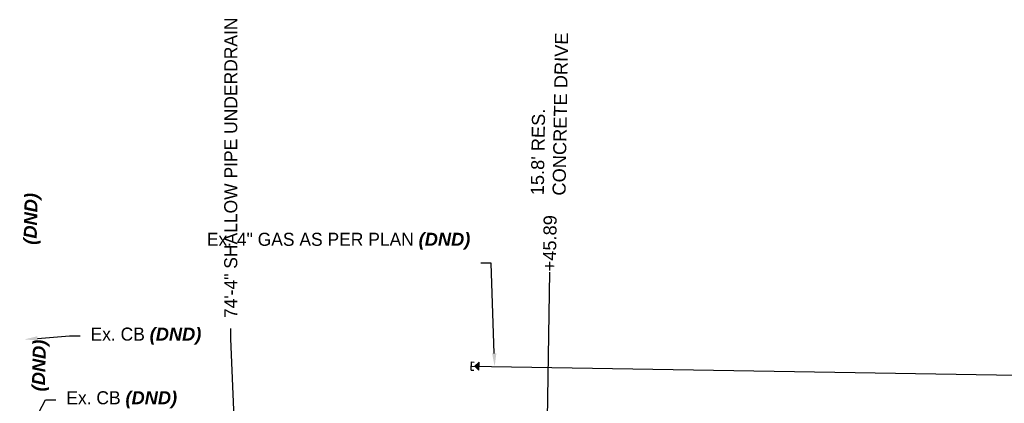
# Model space of a CAD drawing. Header units: feet. Extents: x -492 to 1396016, y -45 to 447288.
# Tile 21 of 31: x 1386449 to 1386638, y 444025 to 444099. Entities that reach past the tile are written whole.
import ezdxf
from ezdxf import colors
from ezdxf.entities.mleader import LeaderData, LeaderLine
from ezdxf.math import Vec2, Vec3

# ---------------------------------------------------------------- set-up
doc = ezdxf.new("R2010")
doc.units = ezdxf.units.FT
doc.header["$MEASUREMENT"] = 0
for name, color, linetype in [('DR_P_Text', 1, 'Continuous'), ('PV_P_Text', 8, 'Continuous'), ('RD_P_Text', 1, 'Continuous'), ('SC_Scratch4', 7, 'Continuous'), ('UT_P_Gas', 2, 'gas')]:
    doc.layers.add(name, color=color, linetype=linetype)
doc.styles.add('Slanted', font='font31.shx', dxfattribs={"height": 0.1})
doc.styles.add('Slanted-Normal', font='font31.shx', dxfattribs={"height": 0.1})
doc.styles.get("Standard").update_dxf_attribs({"font": 'ARIAL_0.TTF'})
doc.styles.add('Straight-Normal', font='font30.shx', dxfattribs={"height": 0.1})
doc.linetypes.add('gas', pattern='A,1.95,-0.05,["G",Slanted,S=1,R=0,X=0,Y=-0.06],-0.15,1.95', length=4.1)
doc.linetypes.add("GASEX-4''COEC", pattern='A,0.15,-0.2,0.15,-0.2,0.15,-0.1,["4\'\' G",Straight-Normal,S=1,R=0,X=0,Y=-0.06],-0.5,0.15,-0.2,0.15,-0.2', length=2.15)

# ---------------------------------------------------------------- blocks, each defined once
blk = doc.blocks.new('Prop - Reducer')
blk.add_hatch(color=256).paths.add_polyline_path([(-0.78, -0.78), (0, 0), (-0.78, 0.78)])
at = {"flags": 128}
blk.add_lwpolyline([(0, 0), (-0.78, 0.78), (-0.78, -0.78)], close=True, dxfattribs=at)
blk = doc.blocks.new('P-PI-CAP')
for p, q in [((0, 0.77), (0.52, 0.77)), ((0, -0.77), (0, 0.77)), ((0, -0.77), (0.52, -0.77))]:
    blk.add_line(p, q)
blk.add_point((0, 0))
blk.add_point((0, 0))

msp = doc.modelspace()

# ---------------------------------------------------------------- linework, layer by layer
at = {"layer": 'PV_P_Text', "flags": 128}
msp.add_lwpolyline([(1386550.5, 444050.57), (1386549.54, 443990.36)], dxfattribs=at)
at = {"layer": 'UT_P_Gas', "linetype": "GASEX-4''COEC", "flags": 128}
msp.add_lwpolyline([(1386535.52, 444032.62), (1386663.21, 444030.5), (1386694.6, 444033.54), (1387116.6, 444026.8), (1387290.86, 444024.03), (1387289.75, 443954.55), (1387296.34, 443954.44)], dxfattribs=at)

# ---------------------------------------------------------------- block references
at = {"layer": 'UT_P_Gas'}
for name, p, rotation in [('P-PI-CAP', (1386535.52, 444032.62), 358.3754004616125), ('P-PI-CAP', (1386535.52, 444032.62), 358.3754004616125), ('Prop - Reducer', (1386536.21, 444032.6), 178.375494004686), ('Prop - Reducer', (1386536.21, 444032.6), 178.375494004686)]:
    msp.add_blockref(name, p, dxfattribs=dict(at, rotation=rotation))

# ---------------------------------------------------------------- texts
at = {"layer": 'DR_P_Text', "char_height": 2.5, "attachment_point": 1, "rotation": 88.7539}
for insert in [(1386449.75, 444055.89), (1386451.33, 444027.8)]:
    msp.add_mtext_dynamic_manual_height_columns('{\\fArial|b1|i1|c0|p34;(DND)}', width=10.4592, gutter_width=10, heights=[0], dxfattribs=dict(at, insert=insert))
at = {"layer": 'PV_P_Text', "char_height": 2.5, "attachment_point": 1, "rotation": 89.0862}
for s, width, heights, insert in [("15.8' RES. CONCRETE DRIVE", 34.349, [7.82], (1386546.91, 444065.35, -780.92)), ('+45.89', 20.4215, [0], (1386549.22, 444050.76, 782.67))]:
    msp.add_mtext_dynamic_manual_height_columns(s, width=width, gutter_width=10, heights=heights, dxfattribs=dict(at, insert=insert))

# ---------------------------------------------------------------- leaders
at = {"layer": 'DR_P_Text'}
ml = msp.add_multileader_mtext('Standard', dxfattribs=at)
ml.set_content('Ex. 4" GAS AS PER PLAN {\\fArial|b1|i1|c0|p34;(DND)}', color=256, style='Slanted-Normal')
ml.set_leader_properties()
ml.build(insert=Vec2(0, 0))
ml.multileader.update_dxf_attribs({"text_right_attachment_type": 3, "dogleg_length": 0.1, "arrow_head_size": 2.5, "scale": 20})
ctx = ml.context
ctx.base_point, ctx.scale, ctx.char_height, ctx.arrow_head_size, ctx.plane_origin = Vec3(1386504.19, 444056.53), 20, 2.5, 2.5, Vec3(1386460.42, 444044.5)
ctx.right_attachment, ctx.text_align_type = 3, 2
notes = []
notes.append((ctx, [(0, (1, 1, 0), (1386539.33, 444052.32), (-1, 0), 2, [(0, [(1386540, 444032.55)], 0, [])])]))
ctx.mtext.insert, ctx.mtext.width, ctx.mtext.alignment, ctx.mtext.flow_direction = Vec3(1386535.33, 444058.14), 30.0291, 3, 5
ml = msp.add_multileader_mtext('Standard', dxfattribs=at)
ml.set_content('Ex. CB {\\fArial|b1|i1|c0|p34;(DND)}', color=256, style='Slanted-Normal')
ml.set_leader_properties()
ml.build(insert=Vec2(0, 0))
ml.multileader.update_dxf_attribs({"text_right_attachment_type": 3, "dogleg_length": 0.1, "arrow_head_size": 2.5, "scale": 20})
ctx = ml.context
ctx.base_point, ctx.scale, ctx.char_height, ctx.arrow_head_size, ctx.plane_origin = Vec3(1386460.58, 444038.37, 1.14), 20, 2.5, 2.5, Vec3(1386449.93, 444037.72, 1.14)
ctx.right_attachment = 3
notes.append((ctx, [(0, (1, 1, 0), (1386458.58, 444038.37, 1.14), (1, 0), 2, [(0, [(1386449.93, 444037.72, 1.14)], 0, [])])]))
ctx.mtext.insert, ctx.mtext.flow_direction = Vec3(1386462.58, 444039.98, 1.14), 5
ml = msp.add_multileader_mtext('Standard', dxfattribs=at)
ml.set_content('Ex. YARD DRAIN {\\fArial|b1|i1|c0|p34;(DND)}', color=256, style='Slanted-Normal')
ml.set_leader_properties()
ml.build(insert=Vec2(0, 0))
ml.multileader.update_dxf_attribs({"text_right_attachment_type": 3, "dogleg_length": 0.1, "arrow_head_size": 2.5, "scale": 20})
ctx = ml.context
ctx.base_point, ctx.scale, ctx.char_height, ctx.arrow_head_size, ctx.plane_origin = Vec3(1387060.32, 444033.84), 20, 2.5, 2.5, Vec3(1387119, 444001.85)
ctx.right_attachment, ctx.text_align_type = 3, 2
notes.append((ctx, [(0, (1, 1, 0), (1387088.45, 444029.63), (-1, 0), 2, [(0, [(1387087.39, 444005.4)], 0, [])])]))
ctx.mtext.insert, ctx.mtext.width, ctx.mtext.alignment, ctx.mtext.flow_direction = Vec3(1387084.45, 444035.46), 24.7719, 3, 5
ml = msp.add_multileader_mtext('Standard', dxfattribs=at)
ml.set_content('Ex. YARD DRAIN {\\fArial|b1|i1|c0|p34;(DND)}', color=256, style='Slanted-Normal')
ml.set_leader_properties()
ml.build(insert=Vec2(0, 0))
ml.multileader.update_dxf_attribs({"text_right_attachment_type": 3, "dogleg_length": 0.1, "arrow_head_size": 2.5, "scale": 20})
ctx = ml.context
ctx.base_point, ctx.scale, ctx.char_height, ctx.arrow_head_size, ctx.plane_origin = Vec3(1386923.74, 444031.43), 20, 2.5, 2.5, Vec3(1386968.32, 444003.38)
ctx.right_attachment, ctx.text_align_type = 3, 2
notes.append((ctx, [(0, (1, 1, 0), (1386951.87, 444027.22), (-1, 0), 2, [(0, [(1386968.03, 444005.85)], 0, [])])]))
ctx.mtext.insert, ctx.mtext.width, ctx.mtext.alignment, ctx.mtext.flow_direction = Vec3(1386947.87, 444033.05), 24.3835, 3, 5
ml = msp.add_multileader_mtext('Standard', dxfattribs=at)
ml.set_content('Ex. 4" GAS AS PER PLAN {\\fArial|b1|i1|c0|p34;(DND)}', color=256, style='Slanted-Normal')
ml.set_leader_properties()
ml.build(insert=Vec2(0, 0))
ml.multileader.update_dxf_attribs({"text_right_attachment_type": 3, "dogleg_length": 0.1, "arrow_head_size": 2.5, "scale": 20})
ctx = ml.context
ctx.base_point, ctx.scale, ctx.char_height, ctx.arrow_head_size, ctx.plane_origin = Vec3(1386843.7, 444006.12), 20, 2.5, 2.5, Vec3(1386807.03, 444042.42)
ctx.right_attachment, ctx.text_align_type = 3, 2
notes.append((ctx, [(0, (1, 1, 0), (1386878.83, 444001.91), (-1, 0), 2, [(0, [(1386886.61, 444030.47)], 0, [])])]))
ctx.mtext.insert, ctx.mtext.width, ctx.mtext.alignment, ctx.mtext.flow_direction = Vec3(1386874.83, 444007.73), 30.0291, 3, 5
ml = msp.add_multileader_mtext('Standard', dxfattribs=at)
ml.set_content('Ex. CB {\\fArial|b1|i1|c0|p34;(DND)}', color=256, style='Slanted-Normal')
ml.set_leader_properties()
ml.build(insert=Vec2(0, 0))
ml.multileader.update_dxf_attribs({"text_right_attachment_type": 3, "dogleg_length": 0.1, "arrow_head_size": 2.5, "scale": 20})
ctx = ml.context
ctx.base_point, ctx.scale, ctx.char_height, ctx.arrow_head_size, ctx.plane_origin = Vec3(1386455.94, 444026.17), 20, 2.5, 2.5, Vec3(1386449.33, 444017.33)
ctx.right_attachment = 3
notes.append((ctx, [(0, (1, 1, 0), (1386453.94, 444026.17), (1, 0), 2, [(0, [(1386449.33, 444017.33)], 0, [])])]))
ctx.mtext.insert, ctx.mtext.flow_direction = Vec3(1386457.94, 444027.79), 5
at = {"layer": 'RD_P_Text'}
ml = msp.add_multileader_mtext('Standard', dxfattribs=at)
ml.set_content('Ex. GAS VALVE {\\fArial|b1|i1|c0|p34;(DND)}', color=256, style='Slanted-Normal')
ml.set_leader_properties()
ml.build(insert=Vec2(0, 0))
ml.multileader.update_dxf_attribs({"text_right_attachment_type": 3, "dogleg_length": 0.1, "arrow_head_size": 2.5, "scale": 20})
ctx = ml.context
ctx.base_point, ctx.scale, ctx.char_height, ctx.arrow_head_size, ctx.plane_origin, ctx.plane_x_axis, ctx.plane_y_axis = Vec3(1387159.08, 444050.54, 782.5), 20, 2.5, 2.5, Vec3(1387186.47, 444025.68, 782.5), Vec3(0.999817, -0.019129), Vec3(0.019129, 0.999817)
ctx.right_attachment, ctx.text_align_type = 3, 2
notes.append((ctx, [(1, (1, 1, 0), (1387192.65, 444045.69, 782.5), (-0.999817, 0.019129), 2, [(0, [(1387187.18, 444026.16, 782.5)], 0, [])])]))
ctx.mtext.insert, ctx.mtext.text_direction, ctx.mtext.rotation, ctx.mtext.width, ctx.mtext.alignment, ctx.mtext.flow_direction = Vec3(1387188.76, 444051.59, 782.5), Vec3(0.999817, -0.019129), 6.264055, 31.7386, 3, 5
at = {"layer": 'SC_Scratch4'}
ml = msp.add_multileader_mtext('Standard', dxfattribs=at)
ml.set_content('74\'-4" SHALLOW PIPE UNDERDRAIN', color=256, style='Slanted-Normal')
ml.set_leader_properties()
ml.build(insert=Vec2(0, 0))
ml.multileader.update_dxf_attribs({"text_right_attachment_type": 3, "dogleg_length": 0.1, "arrow_head_size": 2.5, "scale": 20})
ctx = ml.context
ctx.base_point, ctx.scale, ctx.char_height, ctx.arrow_head_size, ctx.plane_origin, ctx.plane_x_axis, ctx.plane_y_axis = Vec3(1386489.44, 444039.81), 20, 2.5, 2.5, Vec3(1386490.83, 444005.8), Vec3(0, 1), Vec3(-1, 0)
ctx.right_attachment = 3
notes.append((ctx, [(0, (1, 1, 0), (1386489.44, 444037.81), (0, 1), 2, [(0, [(1386490.83, 444005.8)], 0, [])])]))
ctx.mtext.insert, ctx.mtext.text_direction, ctx.mtext.rotation, ctx.mtext.flow_direction = Vec3(1386488.19, 444041.81), Vec3(0, 1), 1.570796, 5
for ctx, leaders in notes:
    for number, flags, end, landing, length, lines in leaders:
        leader = LeaderData()
        leader.index, (leader.has_last_leader_line, leader.has_dogleg_vector, leader.attachment_direction) = number, flags
        leader.last_leader_point, leader.dogleg_vector, leader.dogleg_length = Vec3(end), Vec3(landing), length
        for number, points, colour, breaks in lines:
            line = LeaderLine()
            line.index, line.vertices, line.color, line.breaks = number, Vec3.list(points), colors.encode_raw_color(colour), breaks
            leader.lines.append(line)
        ctx.leaders.append(leader)

doc.saveas('drawing.dxf')
